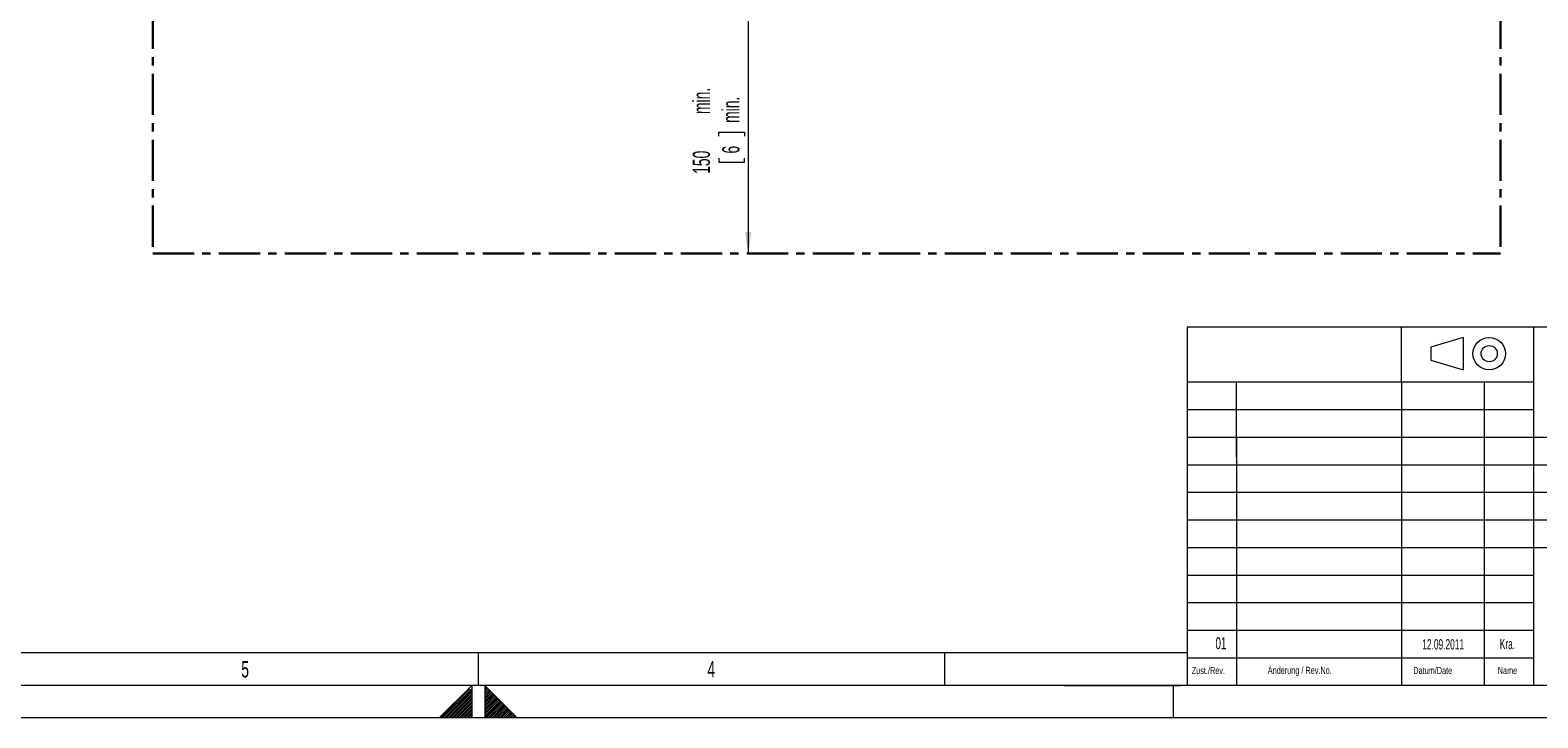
# Model space of a CAD drawing. Header units: millimetres. Extents: x 0 to 594, y 0 to 420.
# Tile 12 of 70: x 228 to 460, y 0 to 106. Entities that reach past the tile are written whole.
import ezdxf

# ---------------------------------------------------------------- set-up
doc = ezdxf.new("R2010")
doc.units = ezdxf.units.MM
doc.linetypes.add('CENTER', pattern=[10.16, 6.35, -1.27, 1.27, -1.27])
doc.styles.add('SLDTEXTSTYLE0', font='TXT', dxfattribs={"width": 0.638186})
doc.styles.add('SLDTEXTSTYLE1', font='TXT', dxfattribs={"width": 0.605})
doc.dimstyles.new('SLDDIMSTYLE0', dxfattribs={"dimtxt": 2.568319, "dimasz": 3.3, "dimexe": 0, "dimexo": 0.0625, "dimgap": 0.64208, "dimtad": 1, "dimdec": 3, "dimlfac": 2, "dimrnd": 1e-09, "dimzin": 12, "dimdsep": 46, "dimtxsty": 'SLDTEXTSTYLE1', "dimsah": 1, "dimcen": 0.09, "dimadec": 0, "dimazin": 3, "dimtfac": 1, "dimtdec": 0, "dimtofl": 0, "dimtmove": 0, "dimatfit": 3, "dimfxl": 1, "dimfrac": 2, "dimtolj": 1, "dimtzin": 12, "dimarcsym": 0})
doc.dimstyles.new('SLDDIMSTYLE1', dxfattribs={"dimtxt": 2.568319, "dimasz": 3.3, "dimexe": 0, "dimexo": 0.0625, "dimgap": 0.64208, "dimtad": 1, "dimdec": 3, "dimlfac": 2, "dimrnd": 1e-09, "dimzin": 12, "dimdsep": 46, "dimtxsty": 'SLDTEXTSTYLE1', "dimsah": 1, "dimcen": 0.09, "dimadec": 0, "dimazin": 3, "dimtfac": 1, "dimtdec": 1, "dimtofl": 0, "dimtmove": 0, "dimatfit": 3, "dimfxl": 1, "dimfrac": 2, "dimtolj": 1, "dimtzin": 12, "dimarcsym": 0})

# ---------------------------------------------------------------- blocks, each defined once
blk = doc.blocks.new('*D10')
at = {"color": 7, "linetype": 'Continuous', "lineweight": 0}
for p, q in [((338.55, 146.54), (338.55, 71.54)), ((334.02, 89.63), (334.02, 90.22)), ((334.02, 90.22), (337.96, 90.22)), ((337.96, 90.22), (337.96, 89.63)), ((334.02, 86.2), (334.02, 85.61)), ((337.96, 85.61), (337.96, 86.2)), ((334.02, 85.61), (337.96, 85.61))]:
    blk.add_line(p, q, dxfattribs=at)
for points in [[(338.55, 146.54), (338.05, 143.24), (339.05, 143.24)], [(338.55, 71.54), (339.05, 74.84), (338.05, 74.84)]]:
    blk.add_solid(points, dxfattribs=at)
at = {"color": 7, "linetype": 'Continuous', "lineweight": 0, "attachment_point": 1, "rotation": 90, "style": 'SLDTEXTSTYLE1'}
for s, insert, char_height in [('min.', (330.02, 93.02, 0.05), 2.646), ('min.', (334.55, 91.65, 0.05), 2.646), ('150', (330.02, 83.8, 0.05), 2.646), ('6', (334.55, 86.93, 0.05), 2.65)]:
    blk.add_mtext(s, dxfattribs=dict(at, insert=insert, char_height=char_height))
blk = doc.blocks.new('*D11')
at = {"color": 7, "linetype": 'Continuous', "lineweight": 0}
for p, q in [((429.34, 196.25), (429.34, 108.73)), ((436.3, 114.27), (435.72, 114.27)), ((435.72, 114.27), (435.72, 110.32)), ((439.73, 114.27), (440.32, 114.27)), ((440.32, 114.27), (440.32, 110.32)), ((429.34, 109.73), (454.34, 109.73)), ((435.72, 110.32), (436.3, 110.32)), ((440.32, 110.32), (439.73, 110.32))]:
    blk.add_line(p, q, dxfattribs=at)
for points in [[(429.34, 109.73), (432.64, 109.23), (432.64, 110.23)], [(454.34, 109.73), (451.04, 110.23), (451.04, 109.23)]]:
    blk.add_solid(points, dxfattribs=at)
at = {"color": 7, "linetype": 'Continuous', "lineweight": 0, "attachment_point": 1, "rotation": 0, "style": 'SLDTEXTSTYLE1'}
for s, insert, char_height in [('min.', (442.15, 118.27, 0.05), 2.646), ('50', (434.88, 118.27, 0.05), 2.646), ('2', (437.04, 113.73, 0.05), 2.65), ('min.', (441.76, 113.73, 0.05), 2.646)]:
    blk.add_mtext(s, dxfattribs=dict(at, insert=insert, char_height=char_height))
blk = doc.blocks.new('*D12')
at = {"color": 7, "linetype": 'Continuous', "lineweight": 0}
for p, q in [((271.89, 196.24), (271.89, 108.73)), ((253.85, 114.27), (253.26, 114.27)), ((253.26, 114.27), (253.26, 110.32)), ((257.28, 114.27), (257.87, 114.27)), ((257.87, 114.27), (257.87, 110.32)), ((271.89, 109.73), (246.89, 109.73)), ((253.26, 110.32), (253.85, 110.32)), ((257.87, 110.32), (257.28, 110.32))]:
    blk.add_line(p, q, dxfattribs=at)
for points in [[(246.89, 109.73), (250.19, 109.23), (250.19, 110.23)], [(271.89, 109.73), (268.59, 110.23), (268.59, 109.23)]]:
    blk.add_solid(points, dxfattribs=at)
at = {"color": 7, "linetype": 'Continuous', "lineweight": 0, "attachment_point": 1, "rotation": 0, "style": 'SLDTEXTSTYLE1'}
for s, insert, char_height in [('min.', (259.69, 118.27, 0.05), 2.646), ('50', (252.43, 118.27, 0.05), 2.646), ('2', (254.59, 113.73, 0.05), 2.65), ('min.', (259.3, 113.73, 0.05), 2.646)]:
    blk.add_mtext(s, dxfattribs=dict(at, insert=insert, char_height=char_height))

msp = doc.modelspace()

# ---------------------------------------------------------------- linework, layer by layer
at = {"color": 7, "linetype": 'CENTER', "lineweight": 30}
for p, q in [((246.88851, 271.94925), (246.88862, 71.53632)), ((454.34139, 271.94937), (454.3415, 71.53644)), ((246.88862, 71.53632), (454.3415, 71.53644))]:
    msp.add_line(p, q, dxfattribs=at)
at = {"color": 133, "linetype": 'Continuous', "lineweight": 0}
for p, q in [((406.12, 60.25), (406.12, 5)), ((406.12, 60.25), (589, 60.25)), ((406.12, 60.25), (406.12, 5)), ((406.12, 60.25), (589, 60.25)), ((439.14, 51.73767), (439.14, 60.25)), ((448.62639, 58.60468), (443.62639, 57.10468)), ((448.62639, 58.60468), (448.62639, 53.60468)), ((459.46, 60.25), (459.46, 5)), ((443.62639, 57.10468), (443.62639, 55.10468)), ((443.62639, 55.10468), (448.62639, 53.60468)), ((406.12, 51.75), (459.46, 51.75)), ((413.74393, 40.13927), (413.74393, 51.75)), ((439.14, 51.73767), (439.14, 5)), ((451.84873, 51.78353), (451.84, 5)), ((406.12, 47.5), (459.46, 47.5)), ((406.28233, 43.25), (459.9654, 43.25)), ((413.74, 43.25), (413.74, 5)), ((459.46, 43.25), (589, 43.25)), ((406.12, 39), (459.46, 39)), ((459.46, 39), (502.64, 39)), ((406.12, 34.75), (459.46, 34.75)), ((459.46, 34.75), (502.64, 34.75)), ((406.12, 30.5), (459.46, 30.5)), ((459.46, 30.5), (502.64, 30.5)), ((406.12, 26.25), (459.46, 26.25)), ((459.46, 26.25), (502.64, 26.25)), ((406.12, 22), (459.46, 22)), ((406.12, 17.75), (459.46, 17.75)), ((406.12, 13.5), (459.46, 13.5)), ((406.12, 10), (10, 10)), ((297, 10), (297, 5)), ((368.75, 10), (368.75, 5)), ((406.12, 9.25), (459.46, 9.25)), ((589, 5), (5, 5)), ((291.00007, 0), (296.00007, 5)), ((298.00007, 5), (296.00007, 5)), ((296.00007, 5), (296.00007, 0)), ((298.00007, 5), (298.00007, 0)), ((303.00007, 0), (298.00007, 5)), ((387.12, 5), (405.12, 5)), ((404, 0), (404, 5)), ((594, 0), (0, 0)), ((303.00007, 0), (291.00007, 0))]:
    msp.add_line(p, q, dxfattribs=at)
at = {"color": 133, "linetype": 'CENTER', "lineweight": 0}
for p, q in [((291.21187, 0), (296.00007, 4.7882)), ((298.00007, 4.80833), (298.09593, 4.90413)), ((298.00007, 4.52547), (298.23733, 4.76273)), ((291.49467, 0), (296.00007, 4.5054)), ((291.77753, 0), (296.00007, 4.22253)), ((292.0604, 0), (296.00007, 3.93967)), ((292.3432, 0), (296.00007, 3.65687)), ((292.62607, 0), (296.00007, 3.374)), ((292.90887, 0), (296.00007, 3.0912)), ((293.19173, 0), (296.00007, 2.80833)), ((293.4746, 0), (296.00007, 2.52547)), ((298.00007, 4.24267), (298.37873, 4.62133)), ((298.00007, 3.9598), (298.5202, 4.47987)), ((298.00007, 3.67693), (298.6616, 4.33847)), ((298.00007, 3.39413), (298.803, 4.19707)), ((298.00007, 3.11127), (298.9444, 4.05567)), ((298.00007, 2.8284), (299.08587, 3.9142)), ((298.00007, 2.5456), (299.22727, 3.7728)), ((298.00007, 2.26273), (299.36867, 3.6314)), ((298.00007, 1.97987), (299.51013, 3.48993)), ((298.00007, 1.69707), (299.65153, 3.34853)), ((298.00007, 1.4142), (299.79293, 3.20713)), ((298.00007, 1.1314), (299.9344, 3.06567)), ((298.00007, 0.84853), (300.0758, 2.92427)), ((298.00007, 0.56567), (300.2172, 2.78287)), ((298.00007, 0.28287), (300.35867, 2.6414)), ((298.00893, 0.00887), (300.50007, 2.5)), ((298.28293, 0), (300.64147, 2.3586)), ((293.7574, 0), (296.00007, 2.24267)), ((294.04027, 0), (296.00007, 1.9598)), ((294.32313, 0), (296.00007, 1.67693)), ((294.60593, 0), (296.00007, 1.39413)), ((294.8888, 0), (296.00007, 1.11127)), ((295.17167, 0), (296.00007, 0.8284)), ((295.45447, 0), (296.00007, 0.5456)), ((295.73733, 0), (296.00007, 0.26273)), ((298.56573, 0), (300.78293, 2.21713)), ((298.8486, 0), (300.92433, 2.07573)), ((299.13147, 0), (301.06573, 1.93433)), ((299.41427, 0), (301.2072, 1.79287)), ((299.69713, 0), (301.3486, 1.65147)), ((299.97993, 0), (301.49, 1.51007)), ((300.2628, 0), (301.63147, 1.3686)), ((300.54567, 0), (301.77287, 1.2272)), ((300.82847, 0), (301.91427, 1.0858)), ((301.11133, 0), (302.05573, 0.94433)), ((301.3942, 0), (302.19713, 0.80293)), ((301.677, 0), (302.33853, 0.66153)), ((301.95987, 0), (302.47993, 0.52013)), ((302.24273, 0), (302.6214, 0.37867)), ((302.52553, 0), (302.7628, 0.23727)), ((302.8084, 0), (302.9042, 0.09587))]:
    msp.add_line(p, q, dxfattribs=at)
at = {"color": 133, "linetype": 'Continuous', "lineweight": 0}
for radius in [2.5, 1.25]:
    msp.add_circle((452.62639, 56.10468), radius, dxfattribs=at)

# ---------------------------------------------------------------- texts
at = {"color": 7, "linetype": 'Continuous', "lineweight": 0, "attachment_point": 2, "style": 'SLDTEXTSTYLE1'}
for s, insert, char_height in [('01', (411.32375, 12.43072), 1.852083), ('12.09.2011', (445.53747, 12.11926), 1.5875), ('Kra.', (455.43434, 12.174), 1.5875)]:
    msp.add_mtext(s, dxfattribs=dict(at, insert=insert, char_height=char_height))
at = {"color": 254, "linetype": 'Continuous', "lineweight": 0, "style": 'SLDTEXTSTYLE0'}
for s, insert, char_height, attachment_point in [('5', (261.10695, 8.7348), 2.50001, 2), ('4', (332.85701, 8.7348), 2.50001, 2), ('Zust./Rev.', (406.8375, 7.85168), 1.1, 1), ('Änderung / Rev.No.', (418.5375, 7.87414), 1.1, 1), ('Datum/Date', (440.9375, 7.85168), 1.1, 1), ('Name', (453.9375, 7.85168), 1.1, 1)]:
    msp.add_mtext(s, dxfattribs=dict(at, insert=insert, char_height=char_height, attachment_point=attachment_point))

# ---------------------------------------------------------------- dimensions: what is measured, and where the dimension line sits
at = {"color": 7, "linetype": 'Continuous', "lineweight": 0}
for base, p1, p2, angle, dimstyle, picture, middle in [((246.8886, 109.7348), (271.88855, 196.23751), (246.88862, 71.53632), 0.0000326, 'SLDDIMSTYLE1', '*D12', (259.3886, 109.73481)), ((454.34148, 109.73479), (429.34143, 196.25197), (454.3415, 71.53644), 0.0000326, 'SLDDIMSTYLE1', '*D11', (441.84148, 109.73478)), ((338.54816, 71.53638), (288.44775, 146.53635), (246.88862, 71.53632), 270.0000326, 'SLDDIMSTYLE0', '*D10', (338.54815, 91.7348))]:
    dim = msp.add_linear_dim(base=base, p1=p1, p2=p2, angle=angle, text='<> min. ', dimstyle=dimstyle, dxfattribs=at)
    dim.commit()
    dim.dimension.update_dxf_attribs({"geometry": picture, "text_midpoint": middle, "dimtype": 160})

doc.saveas('drawing.dxf')
